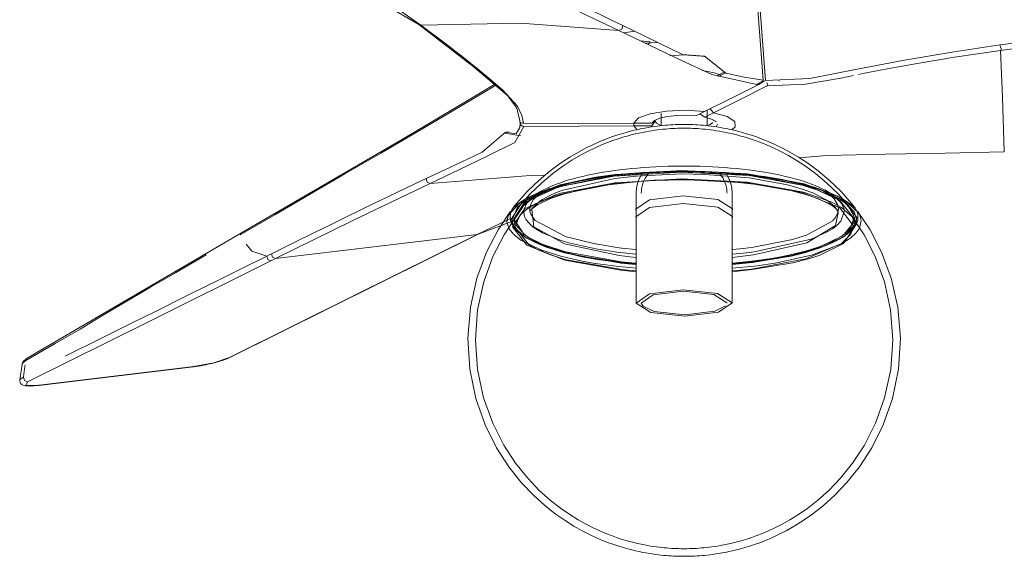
# Model space of a CAD drawing. Header units: millimetres. Extents: x 5811 to 10714, y -316 to 7072.
# Tile 11 of 14: x 7995 to 8382, y -316 to -104. Entities that reach past the tile are written whole.
import ezdxf

# ---------------------------------------------------------------- set-up
doc = ezdxf.new("R2010")
doc.units = ezdxf.units.MM
doc.layers.add('Aparatos eléctricos', color=7, linetype='Continuous', lineweight=9)

# ---------------------------------------------------------------- blocks, each defined once
blk = doc.blocks.new('34278-11L - 34278-11L KLIM S Black_walnut fan DC E27-660931-00 Isometrico PDF')
at = {"color": 254, "lineweight": 9, "true_color": 0xcccccc}
for p, q in [((-3120.82, -109.7), (-3116.72, -109.02)), ((-3114.33, -112.82), (-3110.53, -113.18)), ((-3112.48, -113.76), (-3107.83, -113.45)), ((-3111.4, -114.31), (-3110.53, -113.18)), ((-2973.12, -114.41), (-2972.89, -115.17)), ((-3027.25, -123.59), (-3027.1, -123.59)), ((-3084.39, -126.57), (-3081.43, -125.09)), ((-3080.99, -125.45), (-3083.67, -126.78)), ((-3031.63, -126.64), (-3031.63, -126.65)), ((-3066.09, -128.56), (-3068.95, -129.97)), ((-3068.35, -130.1), (-3065.21, -128.48)), ((-3160.97, -142.21), (-3160.32, -145.26)), ((-3092.59, -142.28), (-3089.17, -140.58)), ((-3089.09, -142.82), (-3085.67, -141.12)), ((-3161.71, -146.23), (-3161.23, -145.99)), ((-3109.96, -145.16), (-3117, -145.19)), ((-3109.9, -146.26), (-3116.94, -146.29)), ((-3115.63, -147.79), (-3116.94, -146.29)), ((-3109.9, -146.26), (-3109.58, -146.64)), ((-3108.96, -144.4), (-3108.57, -144.4)), ((-3108.56, -143.98), (-3108.58, -144.12)), ((-3108.57, -144.4), (-3108.57, -144.12)), ((-3085.59, -144.16), (-3085.61, -144.02)), ((-3084.6, -146.65), (-3084.09, -145.6)), ((-3167.68, -149.19), (-3166.31, -148.51)), ((-3167.68, -149.19), (-3167.68, -148.95)), ((-3161.39, -150.16), (-3167.68, -149.19)), ((-3166.54, -183.24), (-3178.52, -188.95)), ((-3168.69, -185.3), (-3178.16, -188.84)), ((-3355.34, -237.64), (-3271.09, -188.31)), ((-3178.16, -188.84), (-3275.47, -237.26)), ((-3178.09, -188.8), (-3178.52, -188.95)), ((-3259.37, -196.6), (-3258.97, -197.96)), ((-3258.97, -197.96), (-3257.76, -198.49)), ((-3357.14, -239.48), (-3357.33, -240.25)), ((-3355.87, -238.5), (-3357.13, -239.47)), ((-3355.8, -238.19), (-3355.87, -238.5)), ((-3355.66, -237.93), (-3355.8, -238.19)), ((-3355.46, -237.72), (-3355.66, -237.93)), ((-3355.33, -237.63), (-3355.34, -237.64)), ((-3275.82, -237.37), (-3275.29, -237.15)), ((-3358.31, -246.3), (-3357.36, -239.95)), ((-3350.81, -248.35), (-3290.04, -241.03)), ((-3350.67, -248.3), (-3289.91, -240.99)), ((-3290.04, -241.03), (-3289.91, -240.99)), ((-3358.09, -245.89), (-3358.28, -246.58)), ((-3356.88, -245.07), (-3358.09, -245.88)), ((-3356.85, -245.06), (-3356.45, -246.41)), ((-3356.45, -246.41), (-3355.24, -246.93)), ((-3350.81, -248.34), (-3350.67, -248.3))]:
    blk.add_line(p, q, dxfattribs=at)
at = {"color": 7, "lineweight": 9, "true_color": 0xfefefe}
for p, q in [((-3168.29, -185.15), (-3168.61, -185.27)), ((-3165.7, -184.18), (-3168.18, -185.11)), ((-3164.26, -182.22), (-3166.44, -183.2)), ((-3165.23, -184), (-3165.66, -184.17))]:
    blk.add_line(p, q, dxfattribs=at)
at = {"color": 254, "lineweight": 9, "true_color": 0xcccccc}
for points in [[(-3201.44, -106.44, 0), (-3262.38, -70.82, 0), (-3265.2, -69.51, 0)], [(-3200.65, -106.71, 0), (-3204.06, -104.27, 0), (-3206.86, -102.32, 0), (-3210.44, -99.89, 0), (-3215.44, -96.62, 0), (-3222.83, -91.99, 0), (-3230.58, -87.38, 0), (-3236.19, -84.19, 0), (-3244.61, -79.62, 0), (-3264.89, -69.6, 0)], [(-3121.29, -106.79, 0), (-3125.72, -104.64, 0), (-3129.13, -103, 0), (-3133.5, -100.91, 0), (-3139.35, -98.13, 0), (-3147.59, -94.25, 0), (-3155.25, -90.65, 0), (-3160.96, -87.97, 0), (-3167.97, -84.69, 0), (-3176.09, -80.91, 0), (-3185.52, -76.54, 0)], [(-3122.88, -108.7, 0), (-3155.02, -93.41, 0), (-3187.1, -78.45, 0)], [(-3068.27, -100.58, 0), (-3067.18, -114.45, 0), (-3066.09, -128.31, 0)], [(-3067.39, -100.69, 0), (-3066.3, -114.55, 0), (-3065.21, -128.42, 0)], [(-3201.55, -106.34, 0), (-3201.06, -106.59, 0), (-3200.65, -106.71, 0)], [(-3201.44, -106.44, 0), (-3179.61, -123.26, 0), (-3166.45, -134.5, 0), (-3162.94, -139.28, 0), (-3161.78, -144.33, 0)], [(-3200.65, -106.71, 0), (-3161.5, -105.92, 0), (-3122.88, -108.7, 0)], [(-3200.65, -106.71, 0), (-3191.4, -113.6, 0), (-3183.91, -119.43, 0), (-3177.81, -124.35, 0), (-3173.21, -128.15, 0), (-3168.5, -132.21, 0), (-3162.66, -138.46, 0), (-3160.97, -142.21, 0)], [(-3122.88, -108.7, 0), (-3121.69, -108.16, 0), (-3121.29, -106.79, 0)], [(-3066.09, -128.31, 0), (-3073.67, -127.13, 0), (-3080.81, -125.59, 0), (-3089.15, -118.86, 0), (-3097.87, -118.16, 0), (-3106.73, -113.88, 0), (-3113.21, -110.73, 0), (-3121.29, -106.79, 0)], [(-2847.95, -106.26, 0), (-2873.05, -106.65, 0), (-2898.14, -107.61, 0), (-2923.19, -109.18, 0), (-2948.2, -111.41, 0), (-2973.12, -114.41, 0)], [(-3068.09, -130.13, 0), (-3086.3, -126.02, 0), (-3098.7, -120.35, 0), (-3110.8, -114.55, 0), (-3122.88, -108.7, 0)], [(-2972.84, -116.61, 0), (-2966.15, -115.74, 0), (-2960.69, -115.07, 0), (-2953.69, -114.28, 0), (-2943.96, -113.27, 0), (-2929.6, -111.98, 0), (-2914.53, -110.88, 0), (-2903.62, -110.22, 0), (-2887.26, -109.45, 0), (-2847.85, -108.59, 0)], [(-2973.12, -114.41, 0), (-2991.9, -117.21, 0), (-3010.62, -120.42, 0), (-3029.25, -124.02, 0), (-3047.82, -127.67, 0), (-3065.2, -128.48, 0)], [(-2972.89, -115.18, 0), (-2972.68, -115.89, 0), (-2972.58, -116.42, 0), (-2972.84, -116.61, 0)], [(-2972.84, -116.61, 0), (-2990.96, -119.25, 0), (-3005.59, -121.67, 0), (-3017.45, -123.83, 0), (-3026.36, -125.57, 0), (-3028.67, -126.04, 0)], [(-2972.84, -116.61, 0), (-2972.11, -134.93, 0), (-2971.39, -156.54, 0)], [(-3030.68, -126.46, 0), (-3035.62, -127.44, 0), (-3049.46, -129.86, 0), (-3064.54, -130.56, 0)], [(-3171.24, -130.23, 0), (-3174.91, -132.49, 0), (-3188.7, -140.77, 0), (-3202.57, -148.91, 0), (-3216.41, -156.94, 0), (-3230.48, -165.09, 0), (-3244.43, -173.21, 0), (-3258.06, -181.21, 0), (-3271.62, -189.15, 0)], [(-3271.09, -188.31, 0), (-3208.27, -151.7, 0), (-3177.18, -133.33, 0), (-3171.65, -129.89, 0)], [(-3089.15, -140.58, 0), (-3078.63, -135.36, 0), (-3068.09, -130.13, 0)], [(-3064.54, -130.56, 0), (-3075.15, -135.88, 0), (-3085.66, -141.12, 0)], [(-3066.09, -128.56, 0), (-3066.39, -128.85, 0), (-3066.73, -129.14, 0), (-3067.09, -129.43, 0), (-3067.46, -129.72, 0), (-3067.8, -129.96, 0), (-3068.09, -130.13, 0)], [(-3066.09, -128.31, 0), (-3066.09, -128.44, 0), (-3066.09, -128.56, 0)], [(-3064.71, -129.16, 0), (-3064.52, -129.51, 0), (-3064.4, -129.85, 0), (-3064.34, -130.15, 0), (-3064.39, -130.4, 0), (-3064.54, -130.56, 0)], [(-3117, -145.19, 0), (-3115.08, -143.15, 0), (-3110.57, -141.49, 0), (-3104.1, -140.42, 0), (-3096.63, -140.09, 0), (-3089.17, -140.58, 0)], [(-3092.59, -142.28, 0), (-3096.37, -142.07, 0), (-3100.2, -142.16, 0), (-3103.76, -142.57, 0), (-3106.74, -143.25, 0), (-3108.87, -144.13, 0), (-3109.96, -145.16, 0)], [(-3089.09, -142.82, 0), (-3090.08, -142.15, 0), (-3091.05, -141.51, 0)], [(-3084.63, -144.62, 0), (-3084.72, -144.55, 0), (-3086.44, -143.59, 0), (-3089.09, -142.82, 0)], [(-3085.67, -141.12, 0), (-3086.33, -140.3, 0), (-3086.97, -139.5, 0)], [(-3085.67, -141.12, 0), (-3080.26, -142.6, 0), (-3077.32, -144.51, 0), (-3077.18, -146.59, 0), (-3078.52, -147.83, 0)], [(-3161.69, -145.08, 0), (-3161.78, -146.9, 0), (-3163.19, -149.45, 0), (-3167.37, -148.72, 0), (-3176.53, -156.58, 0), (-3184.87, -160.53, 0), (-3190.98, -163.41, 0), (-3198.59, -166.99, 0)], [(-3160.22, -146.48, 0), (-3163.7, -152.76, 0), (-3174.59, -158.24, 0), (-3185.78, -163.59, 0), (-3196.99, -168.89, 0)], [(-3161.78, -144.39, 0), (-3161.71, -144.6, 0), (-3161.58, -144.8, 0), (-3161.37, -144.98, 0), (-3161.09, -145.12, 0), (-3160.73, -145.22, 0), (-3160.32, -145.26, 0)], [(-3161.74, -144.68, 0), (-3161.69, -145.09, 0), (-3161.56, -145.48, 0), (-3161.36, -145.85, 0), (-3161.06, -146.16, 0), (-3160.67, -146.39, 0), (-3160.22, -146.48, 0)], [(-3160.32, -145.26, 0), (-3138.67, -145.29, 0), (-3117, -145.18, 0)], [(-3116.94, -146.29, 0), (-3138.58, -146.39, 0), (-3160.22, -146.48, 0)], [(-3116.95, -145.19, 0), (-3116.95, -145.37, 0), (-3116.94, -146.29, 0)], [(-3109.96, -145.16, 0), (-3109.29, -144.64, 0), (-3108.58, -144.12, 0)], [(-3108.57, -144.4, 0), (-3109.25, -145.32, 0), (-3109.9, -146.26, 0)], [(-3108.57, -144.4, 0), (-3108.04, -145.18, 0), (-3106.82, -145.9, 0), (-3106.29, -146.12, 0)], [(-3088.23, -146.24, 0), (-3086.92, -145.7, 0), (-3085.9, -144.95, 0)], [(-3051.97, -158.86, 0), (-3041.26, -157.92, 0), (-3017.97, -157.46, 0), (-2994.68, -157.02, 0), (-2971.39, -156.54, 0)], [(-3152.04, -165.62, 0), (-3157.65, -165.77, 0), (-3196.99, -168.89, 0)], [(-3198.59, -166.99, 0), (-3202.77, -168.96, 0), (-3206, -170.5, 0), (-3210.13, -172.48, 0), (-3215.67, -175.16, 0), (-3223.48, -178.95, 0), (-3230.72, -182.49, 0), (-3236.12, -185.13, 0), (-3242.76, -188.39, 0), (-3250.45, -192.18, 0), (-3259.37, -196.6, 0)], [(-3196.99, -168.89, 0), (-3227.34, -183.52, 0), (-3257.76, -198.49, 0)], [(-3196.99, -168.89, 0), (-3198.2, -168.36, 0), (-3198.59, -166.99, 0)], [(-3275.82, -237.37, 0), (-3227.17, -213.16, 0), (-3178.52, -188.95, 0)], [(-3271.09, -188.31, 0), (-3271.26, -188.43, 0), (-3271.61, -189.14, 0)], [(-3178.52, -188.95, 0), (-3218.14, -193.72, 0), (-3257.76, -198.49, 0)], [(-3269.29, -192.79, 0), (-3267.13, -195.53, 0), (-3261.21, -197.51, 0)], [(-3355.87, -238.5, 0), (-3344.31, -231.93, 0), (-3334.58, -226.21, 0), (-3327.06, -221.61, 0), (-3320.95, -218.03, 0), (-3314.62, -214.32, 0), (-3306.88, -209.78, 0), (-3297.14, -204.08, 0), (-3285.04, -197, 0)], [(-3261.21, -197.51, 0), (-3260.29, -197.06, 0), (-3259.37, -196.6, 0)], [(-3259.6, -199.41, 0), (-3307.42, -223.17, 0), (-3355.24, -246.93, 0)], [(-3261.21, -197.51, 0), (-3271.03, -202.4, 0), (-3279.16, -206.44, 0), (-3292.18, -212.91, 0), (-3304.9, -219.23, 0), (-3314.6, -224.05, 0), (-3326.15, -229.79, 0), (-3340.46, -236.91, 0)], [(-3261.21, -197.51, 0), (-3260.81, -198.88, 0), (-3259.6, -199.41, 0)], [(-3257.76, -198.49, 0), (-3258.68, -198.95, 0), (-3259.6, -199.41, 0)], [(-3355.33, -237.64, 0), (-3356.81, -238.79, 0), (-3357.24, -239.5, 0), (-3357.36, -239.94, 0)], [(-3275.47, -237.26, 0), (-3276.53, -237.74, 0), (-3278.34, -238.41, 0), (-3279.67, -238.84, 0), (-3282.25, -239.55, 0), (-3284.28, -240.03, 0), (-3285.81, -240.35, 0), (-3288.05, -240.75, 0), (-3290.04, -241.03, 0)], [(-3289.91, -240.99, 0), (-3282.08, -239.49, 0), (-3275.82, -237.37, 0)], [(-3356.12, -240.32, 0), (-3356.37, -241.89, 0), (-3356.88, -245.05, 0)], [(-3350.8, -248.34, 0), (-3352.61, -248.53, 0), (-3354.01, -248.6, 0), (-3356.04, -248.53, 0), (-3357.28, -248.17, 0), (-3357.64, -247.94, 0), (-3358.02, -247.52, 0), (-3358.19, -247.22, 0), (-3358.31, -246.7, 0), (-3358.31, -246.33, 0)], [(-3355.24, -246.93, 0), (-3355.92, -248.4, 0), (-3350.67, -248.3, 0)]]:
    blk.add_polyline3d(points, dxfattribs=at)
at = {"layer": 'Aparatos eléctricos', "color": 9, "true_color": 0xc0c0c0}
for p, q in [((-3097.51, -118.36), (-3102.88, -118.66)), ((-3088.73, -118.96), (-3097.51, -118.36)), ((-3059.8, -128.5), (-3059.95, -128.57)), ((-3106.28, -141.46), (-3106.28, -146.28)), ((-3088.16, -146.25), (-3088.16, -140.09)), ((-3123.83, -165.57), (-3125.15, -165.73)), ((-3098.29, -164.05), (-3117.03, -164.88)), ((-3079.51, -164.71), (-3098.29, -164.05)), ((-3131.56, -166.68), (-3132.97, -166.92)), ((-3063.35, -166.6), (-3064.73, -166.38)), ((-3158.6, -176.19), (-3159.65, -177.43)), ((-3034.79, -177.43), (-3035.84, -176.19))]:
    blk.add_line(p, q, dxfattribs=at)
at = {"layer": 'Aparatos eléctricos', "color": 7, "true_color": 0xfdfdfd}
for p, q in [((-3129.57, -166.36), (-3131.56, -166.68)), ((-3125.15, -165.73), (-3129.49, -166.34)), ((-3123.69, -165.95), (-3124.92, -166.1)), ((-3117.03, -164.88), (-3123.83, -165.57)), ((-3115.49, -165.14), (-3116.33, -165.2)), ((-3098.19, -165.18), (-3116.04, -166)), ((-3109.44, -164.48), (-3115.94, -164.89)), ((-3114.23, -165.88), (-3113.71, -165.08)), ((-3111.71, -165.71), (-3111.15, -165.03)), ((-3106.97, -164.63), (-3107.41, -164.65)), ((-3098.32, -164.16), (-3107.35, -164.38)), ((-3098.33, -164.43), (-3106.92, -164.63)), ((-3089.23, -164.3), (-3098.3, -164.16)), ((-3080.36, -165.03), (-3098.28, -164.43)), ((-3089.11, -165.33), (-3098.19, -165.18)), ((-3080.58, -164.74), (-3087.17, -164.38)), ((-3082.74, -165.7), (-3083.28, -165.03)), ((-3080.23, -165.85), (-3080.75, -165.05)), ((-3072.61, -165.34), (-3079.51, -164.71)), ((-3071.58, -165.85), (-3072.71, -165.72)), ((-3064.73, -166.38), (-3071.3, -165.49)), ((-3142.67, -169.02), (-3145.78, -169.84)), ((-3138.17, -167.92), (-3144.94, -169.57)), ((-3139.24, -168.22), (-3142.57, -168.99)), ((-3134.72, -167.31), (-3138.18, -167.99)), ((-3131.89, -166.81), (-3134.66, -167.3)), ((-3098.37, -167.34), (-3109.06, -167.65)), ((-3064.84, -166.75), (-3064.85, -166.75)), ((-3063.33, -166.99), (-3064.84, -166.75)), ((-3058.06, -167.63), (-3064.42, -166.51)), ((-3057.29, -167.71), (-3062.42, -166.75)), ((-3054.41, -170.05), (-3056.55, -169.49)), ((-3046.72, -170.41), (-3050.63, -169.26)), ((-3154.88, -173.11), (-3158.87, -176.52)), ((-3153.35, -172.45), (-3158.38, -174.89)), ((-3157.68, -174.03), (-3158.19, -174.32)), ((-3147.71, -173.77), (-3155.34, -176.81)), ((-3151.45, -171.7), (-3153.23, -172.4)), ((-3150.26, -173.75), (-3152.86, -175.19)), ((-3150.21, -170.84), (-3150.44, -170.96)), ((-3147.74, -172.62), (-3150.21, -173.73)), ((-3042.55, -171.88), (-3046.71, -170.41)), ((-3041.33, -175.34), (-3046.63, -172.65)), ((-3035.19, -175.42), (-3042.51, -171.89)), ((-3034.94, -175.1), (-3037.22, -173.79)), ((-3160.57, -175.83), (-3165.08, -182.86)), ((-3160.33, -175.66), (-3160.55, -175.81)), ((-3159.16, -176.93), (-3160.12, -179.04)), ((-3116.09, -175.95), (-3116.09, -184.13)), ((-3078.35, -215.95), (-3078.35, -175.95)), ((-3034.32, -179.04), (-3035.21, -177.03)), ((-3030.37, -180.13), (-3035.19, -175.42)), ((-3029.63, -182.55), (-3030.37, -180.13)), ((-3165.07, -182.94), (-3164.77, -184.36)), ((-3116.09, -184.24), (-3116.09, -215.95)), ((-3030.6, -182.84), (-3030.61, -182.55)), ((-3029.78, -184.04), (-3029.63, -182.55)), ((-3035.37, -192.49), (-3031.79, -188.98)), ((-3154.28, -195.16), (-3149.28, -197.16)), ((-3120.6, -202.94), (-3116.25, -203.35))]:
    blk.add_line(p, q, dxfattribs=at)
at = {"layer": 'Aparatos eléctricos', "color": 7, "true_color": 0xfefefe}
for p, q in [((-3124.92, -166.1), (-3131.45, -167.05)), ((-3116.33, -165.2), (-3123.69, -165.95)), ((-3107.41, -164.65), (-3115.49, -165.14)), ((-3113.66, -165.02), (-3113.54, -164.82)), ((-3110.94, -164.8), (-3110.74, -164.59)), ((-3107.35, -164.38), (-3109.44, -164.48)), ((-3087.17, -164.38), (-3089.23, -164.3)), ((-3083.66, -164.63), (-3083.8, -164.49)), ((-3080.78, -165), (-3080.89, -164.85)), ((-3077.69, -164.96), (-3080.58, -164.74)), ((-3072.71, -165.72), (-3080.26, -165.04)), ((-3067.43, -166.37), (-3071.58, -165.85)), ((-3064.85, -166.75), (-3067.39, -166.38)), ((-3145.78, -169.84), (-3150.2, -171.25)), ((-3138.18, -167.99), (-3139.24, -168.22)), ((-3132.97, -166.92), (-3138.17, -167.92)), ((-3115.27, -168.17), (-3115.22, -168.04)), ((-3115.22, -168.03), (-3115.13, -167.79)), ((-3113.02, -167.9), (-3112.93, -167.72)), ((-3081.55, -167.64), (-3081.75, -167.26)), ((-3081.43, -167.87), (-3081.55, -167.64)), ((-3081.36, -168.02), (-3081.43, -167.88)), ((-3079.23, -168), (-3079.31, -167.79)), ((-3062.42, -166.75), (-3063.35, -166.6)), ((-3056.91, -167.86), (-3058.06, -167.63)), ((-3054.49, -168.31), (-3057.29, -167.71)), ((-3050.63, -169.26), (-3054.38, -168.33)), ((-3152.55, -172.14), (-3155.25, -174.1)), ((-3150.21, -171.25), (-3151.45, -171.7)), ((-3150.19, -171.24), (-3150.94, -171.52)), ((-3116.09, -172.7), (-3115.95, -170.83)), ((-3116.09, -172.7), (-3116.09, -175.82)), ((-3114.09, -172.7), (-3114.01, -171.71)), ((-3083.98, -175.22), (-3097.52, -173.74)), ((-3080.37, -172.42), (-3080.47, -171.06)), ((-3080.35, -172.7), (-3080.37, -172.47)), ((-3078.35, -174.89), (-3078.35, -172.7)), ((-3039.29, -174), (-3041.67, -172.28)), ((-3038.93, -173.52), (-3038.99, -173.48)), ((-3158.19, -174.32), (-3160.33, -175.66)), ((-3158.93, -176.6), (-3159.11, -176.86)), ((-3157.64, -177.49), (-3157.86, -179)), ((-3153.93, -175.9), (-3156.71, -178.46)), ((-3152.92, -175.23), (-3153.89, -175.87)), ((-3078.2, -178.86), (-3083.94, -175.24)), ((-3078.35, -175.95), (-3078.35, -174.92)), ((-3040.94, -175.61), (-3041.33, -175.34)), ((-3038.12, -177.99), (-3040.82, -175.68)), ((-3036.66, -178.12), (-3036.79, -177.55)), ((-3035.32, -176.86), (-3035.84, -176.19)), ((-3160.21, -179.62), (-3160.23, -179.74)), ((-3160.23, -179.85), (-3160.04, -181.53)), ((-3160.13, -179.11), (-3160.21, -179.57)), ((-3159.98, -181.72), (-3159.82, -182.16)), ((-3157.86, -179.08), (-3157.84, -179.51)), ((-3157.81, -179.71), (-3157.65, -180.43)), ((-3157.62, -180.54), (-3157.44, -181.03)), ((-3157.43, -181.05), (-3156.18, -183)), ((-3156.95, -178.78), (-3157.07, -178.96)), ((-3156.78, -178.55), (-3156.95, -178.78)), ((-3078.24, -179.36), (-3078.2, -179.05)), ((-3078.2, -179), (-3078.2, -178.92)), ((-3038.06, -178.06), (-3038.12, -178)), ((-3037.71, -178.48), (-3037.97, -178.16)), ((-3037.54, -178.71), (-3037.66, -178.55)), ((-3037.45, -178.84), (-3037.54, -178.71)), ((-3036.62, -180.48), (-3037.42, -178.88)), ((-3036.8, -180.5), (-3036.7, -180.12)), ((-3036.67, -180.01), (-3036.63, -179.77)), ((-3036.58, -179.22), (-3036.64, -178.22)), ((-3036.6, -179.57), (-3036.58, -179.29)), ((-3035.56, -183.74), (-3034.23, -179.56)), ((-3034.25, -179.45), (-3034.32, -179.04)), ((-3164.77, -184.36), (-3164.35, -185.3)), ((-3164.62, -184.22), (-3164.12, -185.47)), ((-3164.3, -185.41), (-3163.3, -186.83)), ((-3164.11, -183.41), (-3163.58, -184.99)), ((-3164.07, -185.57), (-3163.26, -186.79)), ((-3163.83, -183.02), (-3163.83, -183.14)), ((-3163.82, -183.23), (-3160.14, -188.9)), ((-3163.53, -185.09), (-3160.11, -188.91)), ((-3159.81, -182.17), (-3159.61, -182.59)), ((-3159.51, -182.78), (-3158.43, -184.29)), ((-3158.43, -184.29), (-3156.49, -186.06)), ((-3156.09, -183.09), (-3155.75, -183.45)), ((-3155.68, -183.52), (-3144.07, -189.67)), ((-3078.26, -182.33), (-3078.2, -181.99)), ((-3038.88, -186.73), (-3037.17, -185.42)), ((-3038.75, -183.5), (-3038.27, -183)), ((-3037.09, -185.35), (-3035.58, -183.76)), ((-3034.32, -188.91), (-3030.55, -184.22)), ((-3031.84, -186.39), (-3030.61, -183.01)), ((-3030.95, -186.61), (-3029.8, -184.71)), ((-3030.55, -184.22), (-3030.33, -183.35)), ((-3030.09, -184.97), (-3029.79, -184.08)), ((-3029.65, -185.02), (-3029.84, -185.35)), ((-3029.8, -184.71), (-3029.68, -184.39)), ((-3029.52, -184.77), (-3029.6, -184.93)), ((-3164.28, -188.92), (-3166.03, -186.68)), ((-3161.2, -191.34), (-3164.17, -189.03)), ((-3163.24, -186.9), (-3162.48, -187.7)), ((-3161.48, -188.74), (-3160.5, -189.45)), ((-3160.11, -188.92), (-3158.35, -190.17)), ((-3156.42, -186.12), (-3155.51, -186.76)), ((-3155.46, -186.8), (-3152.92, -188.29)), ((-3040.69, -187.84), (-3038.89, -186.74)), ((-3038.7, -191.54), (-3034.95, -189.37)), ((-3037.91, -191.68), (-3034.11, -189.46)), ((-3034.83, -189.28), (-3034.34, -188.93)), ((-3034.29, -188.89), (-3031.88, -186.43)), ((-3033.97, -189.36), (-3033.49, -189.01)), ((-3033.37, -188.92), (-3031.48, -187.22)), ((-3029.74, -188.49), (-3031.74, -190.29)), ((-3031.39, -187.12), (-3031.02, -186.7)), ((-3028.57, -186.96), (-3029.69, -188.43)), ((-3028.36, -186.6), (-3028.52, -186.87)), ((-3153.2, -195.19), (-3161.11, -191.4)), ((-3158.58, -190.57), (-3158.07, -190.87)), ((-3158.35, -190.17), (-3158.09, -190.33)), ((-3158.03, -190.31), (-3152.67, -192.92)), ((-3157.99, -190.39), (-3151.3, -193.6)), ((-3157.99, -190.91), (-3150.39, -194.22)), ((-3143.9, -189.73), (-3132.16, -192.71)), ((-3142.49, -192.26), (-3131.88, -194.69)), ((-3043.5, -193.6), (-3038.7, -191.54)), ((-3042.67, -193.72), (-3037.91, -191.68)), ((-3038.83, -192.18), (-3040.29, -192.83)), ((-3035.27, -192.53), (-3036.37, -193.1)), ((-3032.52, -190.86), (-3035.27, -192.53)), ((-3031.74, -190.29), (-3032.48, -190.83)), ((-3150.39, -194.22), (-3147.78, -195.07)), ((-3147.71, -195.1), (-3144.44, -196.04)), ((-3144.44, -196.04), (-3137.72, -197.61)), ((-3121.72, -194.36), (-3116.32, -194.93)), ((-3078.34, -196.76), (-3075.15, -196.46)), ((-3078.11, -194.92), (-3074, -194.51)), ((-3075.12, -196.46), (-3071.59, -196.06)), ((-3064.8, -199.04), (-3055.05, -197.26)), ((-3062.87, -198.44), (-3055.67, -197.07)), ((-3055.2, -197.47), (-3049.35, -196.04)), ((-3055.05, -197.26), (-3049.51, -195.9)), ((-3048.87, -195.76), (-3050.83, -196.28)), ((-3044.21, -194.31), (-3045.19, -194.64)), ((-3044.45, -194.36), (-3042.73, -193.74)), ((-3043.47, -194.06), (-3044.17, -194.3)), ((-3044.09, -193.81), (-3043.5, -193.6)), ((-3042.18, -193.58), (-3043.47, -194.06)), ((-3138.72, -199.2), (-3138.92, -199.16)), ((-3132.12, -200.4), (-3138.72, -199.2)), ((-3137.67, -197.62), (-3130.21, -198.96)), ((-3137.25, -197.73), (-3135.08, -198.15)), ((-3131.07, -200.57), (-3132.08, -200.41)), ((-3130.21, -198.96), (-3122.19, -200.01)), ((-3122.19, -200.01), (-3116.12, -200.58)), ((-3117.97, -200.44), (-3116.08, -200.6)), ((-3116.53, -200.47), (-3116.12, -200.51)), ((-3076.45, -200.44), (-3078.36, -200.6)), ((-3078.35, -200.58), (-3075.15, -200.3)), ((-3078.34, -200.51), (-3070.8, -199.75)), ((-3078.17, -200.3), (-3070.61, -199.55)), ((-3073.88, -200.19), (-3076.45, -200.44)), ((-3070.75, -199.75), (-3064.81, -198.94)), ((-3070.61, -199.55), (-3062.87, -198.44)), ((-3064.89, -199.07), (-3066.39, -199.29)), ((-3059.36, -198.15), (-3061.65, -198.56))]:
    blk.add_line(p, q, dxfattribs=at)
at = {"layer": 'Aparatos eléctricos', "color": 9, "true_color": 0xc0c0c0}
for points in [[(-3082.7, -126.3, 0), (-3085.39, -125.37, 0), (-3090.15, -124.47, 0)], [(-3163.82, -177.69, 0), (-3158.91, -172.11, 0), (-3154.23, -167.59, 0), (-3149.86, -163.93, 0), (-3145.83, -160.96, 0), (-3142.14, -158.54, 0), (-3138.77, -156.56, 0), (-3135.69, -154.92, 0), (-3132.87, -153.56, 0), (-3130.28, -152.41, 0), (-3127.91, -151.45, 0), (-3125.71, -150.63, 0), (-3123.68, -149.94, 0), (-3121.79, -149.34, 0), (-3120.02, -148.83, 0), (-3118.36, -148.38, 0), (-3116.81, -147.99, 0), (-3115.33, -147.66, 0), (-3113.94, -147.36, 0), (-3112.61, -147.11, 0), (-3111.35, -146.88, 0), (-3110.13, -146.68, 0), (-3108.97, -146.51, 0), (-3107.84, -146.36, 0), (-3106.75, -146.23, 0), (-3105.7, -146.12, 0), (-3104.67, -146.02, 0), (-3103.66, -145.93, 0), (-3102.68, -145.86, 0), (-3101.71, -145.81, 0), (-3100.75, -145.76, 0), (-3099.81, -145.73, 0), (-3098.87, -145.7, 0), (-3097.94, -145.69, 0), (-3097.59, -145.69, 0)], [(-3030.61, -177.69, 0), (-3035.53, -172.11, 0), (-3040.21, -167.59, 0), (-3044.58, -163.93, 0), (-3048.61, -160.96, 0), (-3052.3, -158.54, 0), (-3055.67, -156.56, 0), (-3058.75, -154.92, 0), (-3061.57, -153.56, 0), (-3064.15, -152.41, 0), (-3066.53, -151.45, 0), (-3068.73, -150.63, 0), (-3070.76, -149.94, 0), (-3072.65, -149.34, 0), (-3074.42, -148.83, 0), (-3076.08, -148.38, 0), (-3077.63, -147.99, 0), (-3079.1, -147.66, 0), (-3080.5, -147.36, 0), (-3081.83, -147.11, 0), (-3083.09, -146.88, 0), (-3084.31, -146.68, 0), (-3085.47, -146.51, 0), (-3086.6, -146.36, 0), (-3087.69, -146.23, 0), (-3088.74, -146.12, 0), (-3089.77, -146.02, 0), (-3090.78, -145.93, 0), (-3091.76, -145.86, 0), (-3092.73, -145.81, 0), (-3093.68, -145.76, 0), (-3094.63, -145.73, 0), (-3095.56, -145.7, 0), (-3096.5, -145.69, 0), (-3097.42, -145.69, 0), (-3097.59, -145.69, 0)], [(-3162.56, -178.51, 0), (-3157.73, -173.05, 0), (-3153.14, -168.63, 0), (-3148.85, -165.05, 0), (-3144.9, -162.15, 0), (-3141.28, -159.78, 0), (-3137.97, -157.83, 0), (-3134.95, -156.23, 0), (-3132.19, -154.89, 0), (-3129.65, -153.78, 0), (-3127.32, -152.83, 0), (-3125.17, -152.03, 0), (-3123.17, -151.35, 0), (-3121.32, -150.77, 0), (-3119.58, -150.26, 0), (-3117.96, -149.83, 0), (-3116.43, -149.45, 0), (-3114.99, -149.12, 0), (-3113.62, -148.83, 0), (-3112.32, -148.58, 0), (-3111.07, -148.36, 0), (-3109.88, -148.16, 0), (-3108.74, -147.99, 0), (-3107.63, -147.85, 0), (-3106.56, -147.72, 0), (-3105.53, -147.61, 0), (-3104.52, -147.51, 0), (-3103.53, -147.43, 0), (-3102.56, -147.36, 0), (-3101.61, -147.3, 0), (-3100.67, -147.26, 0), (-3099.75, -147.23, 0), (-3098.83, -147.2, 0), (-3097.91, -147.19, 0), (-3097.58, -147.19, 0)], [(-3031.88, -178.51, 0), (-3036.7, -173.05, 0), (-3041.3, -168.63, 0), (-3045.59, -165.05, 0), (-3049.54, -162.15, 0), (-3053.16, -159.78, 0), (-3056.46, -157.83, 0), (-3059.49, -156.23, 0), (-3062.25, -154.89, 0), (-3064.79, -153.78, 0), (-3067.12, -152.83, 0), (-3069.27, -152.03, 0), (-3071.27, -151.35, 0), (-3073.12, -150.77, 0), (-3074.86, -150.26, 0), (-3076.48, -149.83, 0), (-3078.01, -149.45, 0), (-3079.45, -149.12, 0), (-3080.82, -148.83, 0), (-3082.12, -148.58, 0), (-3083.37, -148.36, 0), (-3084.56, -148.16, 0), (-3085.7, -147.99, 0), (-3086.81, -147.85, 0), (-3087.88, -147.72, 0), (-3088.91, -147.61, 0), (-3089.92, -147.51, 0), (-3090.91, -147.43, 0), (-3091.88, -147.36, 0), (-3092.83, -147.3, 0), (-3093.77, -147.26, 0), (-3094.69, -147.23, 0), (-3095.61, -147.2, 0), (-3096.53, -147.19, 0), (-3097.44, -147.19, 0), (-3097.58, -147.19, 0)], [(-3157.53, -175.03, 0), (-3156.88, -174.42, 0), (-3155.96, -173.67, 0), (-3154.96, -172.96, 0), (-3153.88, -172.27, 0), (-3152.72, -171.61, 0), (-3151.49, -170.97, 0), (-3150.18, -170.35, 0), (-3148.79, -169.75, 0), (-3147.32, -169.17, 0), (-3145.79, -168.61, 0), (-3144.18, -168.07, 0), (-3142.5, -167.55, 0), (-3140.75, -167.05, 0), (-3138.94, -166.57, 0), (-3137.07, -166.12, 0), (-3135.13, -165.69, 0), (-3133.14, -165.27, 0), (-3131.1, -164.89, 0), (-3129, -164.52, 0), (-3126.85, -164.18, 0), (-3124.66, -163.86, 0), (-3122.42, -163.57, 0), (-3120.15, -163.3, 0), (-3117.84, -163.06, 0), (-3115.5, -162.85, 0), (-3113.13, -162.66, 0), (-3110.74, -162.5, 0), (-3108.33, -162.36, 0), (-3105.9, -162.25, 0), (-3103.45, -162.17, 0), (-3101, -162.11, 0), (-3098.54, -162.08, 0), (-3098.2, -162.08, 0)], [(-3037.05, -174.89, 0), (-3037.56, -174.42, 0), (-3038.48, -173.67, 0), (-3039.48, -172.96, 0), (-3040.56, -172.27, 0), (-3041.71, -171.61, 0), (-3042.95, -170.97, 0), (-3044.26, -170.35, 0), (-3045.65, -169.75, 0), (-3047.12, -169.17, 0), (-3048.65, -168.61, 0), (-3050.26, -168.07, 0), (-3051.94, -167.55, 0), (-3053.69, -167.05, 0), (-3055.5, -166.57, 0), (-3057.37, -166.12, 0), (-3059.3, -165.69, 0), (-3061.3, -165.27, 0), (-3063.34, -164.89, 0), (-3065.44, -164.52, 0), (-3067.59, -164.18, 0), (-3069.78, -163.86, 0), (-3072.01, -163.57, 0), (-3074.29, -163.3, 0), (-3076.6, -163.06, 0), (-3078.94, -162.85, 0), (-3081.3, -162.66, 0), (-3083.7, -162.5, 0), (-3086.11, -162.36, 0), (-3088.54, -162.25, 0), (-3090.99, -162.17, 0), (-3093.44, -162.11, 0), (-3095.9, -162.08, 0), (-3098.2, -162.08, 0)], [(-3166.39, -181.54, 0), (-3161.96, -176.66, 0), (-3147.23, -170.35, 0), (-3124.89, -166.08, 0), (-3098.33, -164.5, 0)], [(-3163.93, -178.23, 0), (-3162.94, -177.38, 0), (-3161.87, -176.57, 0), (-3160.7, -175.78, 0), (-3159.45, -175.03, 0), (-3158.11, -174.3, 0), (-3156.69, -173.6, 0), (-3155.18, -172.92, 0), (-3153.59, -172.26, 0), (-3151.92, -171.63, 0), (-3150.17, -171.02, 0), (-3148.34, -170.43, 0), (-3146.43, -169.87, 0), (-3144.46, -169.33, 0), (-3142.41, -168.81, 0), (-3140.29, -168.32, 0), (-3138.11, -167.85, 0), (-3135.87, -167.4, 0), (-3133.57, -166.99, 0), (-3131.21, -166.6, 0), (-3128.8, -166.23, 0), (-3126.35, -165.9, 0), (-3123.84, -165.59, 0), (-3121.3, -165.31, 0), (-3118.72, -165.05, 0), (-3116.11, -164.83, 0), (-3113.47, -164.63, 0), (-3110.81, -164.47, 0), (-3108.12, -164.33, 0), (-3105.41, -164.23, 0), (-3102.7, -164.15, 0), (-3099.97, -164.11, 0), (-3098.31, -164.09, 0)], [(-3098.3, -163.8, 0), (-3124.19, -165.34, 0), (-3132.09, -166.46, 0)], [(-3098.33, -164.5, 0), (-3071.61, -165.85, 0), (-3048.78, -169.92, 0), (-3033.33, -176.1, 0), (-3028.34, -180.93, 0)], [(-3030.51, -178.23, 0), (-3031.5, -177.38, 0), (-3032.57, -176.57, 0), (-3033.74, -175.78, 0), (-3034.99, -175.03, 0), (-3036.33, -174.3, 0), (-3037.75, -173.6, 0), (-3039.26, -172.92, 0), (-3040.85, -172.26, 0), (-3042.52, -171.63, 0), (-3044.27, -171.02, 0), (-3046.1, -170.43, 0), (-3048.01, -169.87, 0), (-3049.98, -169.33, 0), (-3052.03, -168.81, 0), (-3054.15, -168.32, 0), (-3056.33, -167.85, 0), (-3058.57, -167.4, 0), (-3060.87, -166.99, 0), (-3063.23, -166.6, 0), (-3065.64, -166.23, 0), (-3068.09, -165.9, 0), (-3070.59, -165.59, 0), (-3073.14, -165.31, 0), (-3075.72, -165.05, 0), (-3078.33, -164.83, 0), (-3080.97, -164.63, 0), (-3083.63, -164.47, 0), (-3086.32, -164.33, 0), (-3089.02, -164.23, 0), (-3091.74, -164.15, 0), (-3094.47, -164.11, 0), (-3097.19, -164.09, 0), (-3098.31, -164.09, 0)], [(-3037.22, -173.79, 0), (-3050, -169.08, 0), (-3072.25, -165.11, 0), (-3098.3, -163.8, 0)], [(-3071.3, -165.49, 0), (-3072.59, -165.34, 0), (-3072.61, -165.34, 0)], [(-3157.73, -179.61, 0), (-3157.38, -179.24, 0), (-3156.91, -178.82, 0), (-3156.32, -178.35, 0), (-3155.6, -177.85, 0), (-3154.77, -177.33, 0), (-3153.81, -176.79, 0), (-3152.74, -176.25, 0), (-3151.56, -175.7, 0), (-3150.28, -175.15, 0), (-3148.89, -174.61, 0), (-3147.41, -174.08, 0), (-3145.83, -173.55, 0), (-3144.16, -173.05, 0), (-3142.4, -172.55, 0), (-3140.57, -172.08, 0), (-3138.65, -171.62, 0), (-3136.66, -171.18, 0), (-3134.61, -170.76, 0), (-3132.48, -170.36, 0), (-3130.3, -169.99, 0), (-3128.05, -169.64, 0), (-3125.75, -169.31, 0), (-3123.41, -169.01, 0), (-3121.01, -168.74, 0), (-3118.58, -168.49, 0), (-3116.11, -168.26, 0), (-3113.6, -168.07, 0), (-3111.07, -167.9, 0), (-3108.52, -167.76, 0), (-3105.94, -167.65, 0), (-3103.35, -167.57, 0), (-3100.75, -167.52, 0), (-3098.26, -167.49, 0)], [(-3132.09, -166.46, 0), (-3145.97, -169.5, 0), (-3157.58, -173.98, 0)], [(-3036.71, -179.61, 0), (-3037.06, -179.24, 0), (-3037.53, -178.82, 0), (-3038.12, -178.35, 0), (-3038.83, -177.85, 0), (-3039.67, -177.33, 0), (-3040.63, -176.79, 0), (-3041.7, -176.25, 0), (-3042.88, -175.7, 0), (-3044.16, -175.15, 0), (-3045.55, -174.61, 0), (-3047.03, -174.08, 0), (-3048.61, -173.55, 0), (-3050.28, -173.05, 0), (-3052.04, -172.55, 0), (-3053.87, -172.08, 0), (-3055.79, -171.62, 0), (-3057.77, -171.18, 0), (-3059.83, -170.76, 0), (-3061.96, -170.36, 0), (-3064.14, -169.99, 0), (-3066.39, -169.64, 0), (-3068.69, -169.31, 0), (-3071.03, -169.01, 0), (-3073.43, -168.74, 0), (-3075.86, -168.49, 0), (-3078.33, -168.26, 0), (-3080.83, -168.07, 0), (-3083.37, -167.9, 0), (-3085.92, -167.76, 0), (-3088.5, -167.65, 0), (-3091.09, -167.57, 0), (-3093.69, -167.52, 0), (-3096.29, -167.49, 0), (-3098.26, -167.49, 0)], [(-3163.82, -177.69, 0), (-3164.39, -178.46, 0), (-3164.85, -179.25, 0), (-3165.13, -179.89, 0)], [(-3030.61, -177.69, 0), (-3030.05, -178.46, 0), (-3029.59, -179.25, 0), (-3029.33, -179.85, 0)], [(-3165.42, -179.87, 0), (-3170.29, -187.18, 0), (-3174.83, -195.94, 0), (-3178.63, -206.15, 0), (-3181.22, -217.58, 0), (-3182.22, -229.73, 0), (-3181.46, -241.93, 0), (-3179.08, -253.49, 0), (-3175.43, -263.9, 0), (-3170.96, -272.87, 0), (-3166.12, -280.38, 0), (-3161.21, -286.55, 0), (-3156.46, -291.56, 0), (-3151.98, -295.61, 0), (-3147.82, -298.9, 0), (-3144, -301.57, 0), (-3140.5, -303.76, 0), (-3137.3, -305.56, 0), (-3134.38, -307.05, 0), (-3131.7, -308.29, 0), (-3129.23, -309.34, 0), (-3126.96, -310.23, 0), (-3124.86, -310.98, 0), (-3122.91, -311.63, 0), (-3121.08, -312.18, 0), (-3119.38, -312.66, 0), (-3117.78, -313.08, 0), (-3116.26, -313.44, 0), (-3114.83, -313.76, 0), (-3113.47, -314.03, 0), (-3112.17, -314.28, 0), (-3110.92, -314.49, 0), (-3109.73, -314.68, 0), (-3108.57, -314.84, 0), (-3107.46, -314.98, 0), (-3106.38, -315.11, 0), (-3105.33, -315.21, 0), (-3104.3, -315.3, 0), (-3103.3, -315.38, 0), (-3102.31, -315.45, 0), (-3101.34, -315.5, 0), (-3100.38, -315.54, 0), (-3099.43, -315.57, 0), (-3098.48, -315.59, 0), (-3097.54, -315.6, 0), (-3096.84, -315.6, 0)], [(-3029.02, -179.87, 0), (-3024.15, -187.18, 0), (-3019.61, -195.94, 0), (-3015.81, -206.15, 0), (-3013.22, -217.58, 0), (-3012.22, -229.73, 0), (-3012.98, -241.93, 0), (-3015.36, -253.49, 0), (-3019.01, -263.9, 0), (-3023.48, -272.87, 0), (-3028.32, -280.38, 0), (-3033.23, -286.55, 0), (-3037.98, -291.56, 0), (-3042.46, -295.61, 0), (-3046.62, -298.9, 0), (-3050.44, -301.57, 0), (-3053.94, -303.76, 0), (-3057.14, -305.56, 0), (-3060.06, -307.05, 0), (-3062.74, -308.29, 0), (-3065.21, -309.34, 0), (-3067.48, -310.23, 0), (-3069.58, -310.98, 0), (-3071.53, -311.63, 0), (-3073.35, -312.18, 0), (-3075.06, -312.66, 0), (-3076.66, -313.08, 0), (-3078.18, -313.44, 0), (-3079.61, -313.76, 0), (-3080.97, -314.03, 0), (-3082.27, -314.28, 0), (-3083.52, -314.49, 0), (-3084.71, -314.68, 0), (-3085.87, -314.84, 0), (-3086.98, -314.98, 0), (-3088.06, -315.11, 0), (-3089.11, -315.21, 0), (-3090.14, -315.3, 0), (-3091.14, -315.38, 0), (-3092.13, -315.45, 0), (-3093.1, -315.5, 0), (-3094.06, -315.54, 0), (-3095.01, -315.57, 0), (-3095.96, -315.59, 0), (-3096.84, -315.6, 0)], [(-3163.28, -182.02, 0), (-3167.97, -189.14, 0), (-3172.32, -197.68, 0), (-3175.93, -207.6, 0), (-3178.35, -218.68, 0), (-3179.22, -230.42, 0), (-3178.4, -242.17, 0), (-3176.02, -253.28, 0), (-3172.44, -263.24, 0), (-3168.11, -271.82, 0), (-3163.42, -278.99, 0), (-3158.69, -284.87, 0), (-3154.12, -289.65, 0), (-3149.81, -293.51, 0), (-3145.82, -296.65, 0), (-3142.15, -299.2, 0), (-3138.79, -301.28, 0), (-3135.72, -303, 0), (-3132.92, -304.42, 0), (-3130.34, -305.61, 0), (-3127.98, -306.61, 0), (-3125.8, -307.46, 0), (-3123.78, -308.18, 0), (-3121.9, -308.8, 0), (-3120.15, -309.33, 0), (-3118.51, -309.79, 0), (-3116.97, -310.19, 0), (-3115.51, -310.53, 0), (-3114.13, -310.84, 0), (-3112.82, -311.1, 0), (-3111.57, -311.33, 0), (-3110.37, -311.54, 0), (-3109.22, -311.72, 0), (-3108.11, -311.87, 0), (-3107.04, -312.01, 0), (-3106, -312.13, 0), (-3104.99, -312.23, 0), (-3104, -312.32, 0), (-3103.03, -312.39, 0), (-3102.08, -312.46, 0), (-3101.14, -312.51, 0), (-3100.21, -312.55, 0), (-3099.3, -312.57, 0), (-3098.39, -312.59, 0), (-3097.48, -312.6, 0), (-3096.86, -312.6, 0)], [(-3031.16, -182.02, 0), (-3026.47, -189.14, 0), (-3022.12, -197.68, 0), (-3018.51, -207.6, 0), (-3016.09, -218.68, 0), (-3015.22, -230.42, 0), (-3016.04, -242.17, 0), (-3018.42, -253.28, 0), (-3022, -263.24, 0), (-3026.33, -271.82, 0), (-3031.02, -278.99, 0), (-3035.75, -284.87, 0), (-3040.32, -289.65, 0), (-3044.63, -293.51, 0), (-3048.62, -296.65, 0), (-3052.29, -299.2, 0), (-3055.65, -301.28, 0), (-3058.72, -303, 0), (-3061.52, -304.42, 0), (-3064.1, -305.61, 0), (-3066.46, -306.61, 0), (-3068.64, -307.46, 0), (-3070.66, -308.18, 0), (-3072.54, -308.8, 0), (-3074.29, -309.33, 0), (-3075.93, -309.79, 0), (-3077.47, -310.19, 0), (-3078.93, -310.53, 0), (-3080.31, -310.84, 0), (-3081.62, -311.1, 0), (-3082.87, -311.33, 0), (-3084.07, -311.54, 0), (-3085.22, -311.72, 0), (-3086.33, -311.87, 0), (-3087.4, -312.01, 0), (-3088.44, -312.13, 0), (-3089.45, -312.23, 0), (-3090.44, -312.32, 0), (-3091.41, -312.39, 0), (-3092.36, -312.46, 0), (-3093.3, -312.51, 0), (-3094.23, -312.55, 0), (-3095.14, -312.57, 0), (-3096.05, -312.59, 0), (-3096.86, -312.6, 0)]]:
    blk.add_polyline3d(points, dxfattribs=at)
at = {"layer": 'Aparatos eléctricos', "color": 7, "true_color": 0xfdfdfd}
for points in [[(-3116.08, -166.01, 0), (-3124.5, -166.96, 0), (-3145.4, -171.72, 0), (-3147.65, -172.58, 0)], [(-3056.55, -169.49, 0), (-3071.7, -166.73, 0), (-3089.11, -165.33, 0)], [(-3131.45, -167.05, 0), (-3145.07, -170.03, 0), (-3147.71, -170.83, 0)], [(-3124.38, -168.67, 0), (-3145.64, -172.76, 0), (-3147.7, -173.38, 0)], [(-3124.33, -168.94, 0), (-3145, -172.94, 0), (-3147.66, -173.75, 0)], [(-3098.36, -167.1, 0), (-3124.01, -168.63, 0), (-3124.34, -168.67, 0)], [(-3109.07, -167.65, 0), (-3123.65, -168.86, 0), (-3124.32, -168.94, 0)], [(-3039.49, -176.11, 0), (-3050.32, -172.34, 0), (-3072.42, -168.4, 0), (-3098.3, -167.1, 0)], [(-3031.75, -188.91, 0), (-3030.72, -185.44, 0), (-3036.19, -178.42, 0), (-3050.95, -172.52, 0), (-3072.75, -168.63, 0), (-3098.24, -167.34, 0)], [(-3045.02, -171.4, 0), (-3050.87, -169.62, 0), (-3063.22, -167.01, 0)], [(-3042.58, -171.86, 0), (-3050.19, -169.42, 0), (-3056.81, -167.88, 0)], [(-3046.7, -172.62, 0), (-3050.25, -171.3, 0), (-3054.33, -170.07, 0)], [(-3147.7, -173.38, 0), (-3159.9, -178.87, 0), (-3164.62, -186.03, 0), (-3159.08, -193.14, 0), (-3144.12, -199.12, 0), (-3122.02, -203.06, 0), (-3116.12, -203.62, 0)], [(-3150.94, -171.52, 0), (-3159.49, -175.75, 0), (-3164.17, -182.85, 0), (-3164.12, -183.34, 0)], [(-3147.82, -170.87, 0), (-3159.17, -176.07, 0), (-3163.83, -183.02, 0)], [(-3030.62, -182.45, 0), (-3036.09, -175.53, 0), (-3045.02, -171.4, 0)], [(-3032.87, -177.47, 0), (-3035.77, -175.2, 0), (-3042.47, -171.92, 0)], [(-3036.82, -177.46, 0), (-3038.26, -175.01, 0), (-3039.21, -174.07, 0)], [(-3035.84, -176.19, 0), (-3036.01, -175.99, 0), (-3038.93, -173.52, 0)], [(-3158.41, -174.91, 0), (-3160.08, -175.97, 0), (-3162.72, -178.26, 0)], [(-3155.34, -176.81, 0), (-3159.07, -178.97, 0), (-3161.69, -181.24, 0)], [(-3159.11, -176.86, 0), (-3158.46, -176, 0), (-3157.71, -175.19, 0), (-3157.53, -175.03, 0)], [(-3155.31, -174.15, 0), (-3156.61, -175.53, 0), (-3157.64, -177.49, 0)], [(-3097.52, -176.74, 0), (-3110.88, -178.34, 0), (-3116.24, -182.09, 0), (-3116.19, -182.36, 0)], [(-3078.2, -181.99, 0), (-3078.2, -181.92, 0), (-3083.98, -178.22, 0), (-3097.52, -176.74, 0)], [(-3031.16, -182.02, 0), (-3035.36, -178.32, 0), (-3039.39, -176.16, 0)], [(-3035.32, -176.86, 0), (-3035.98, -176, 0), (-3036.73, -175.19, 0), (-3037.05, -174.89, 0)], [(-3029.63, -184.24, 0), (-3029.36, -182.26, 0), (-3034.94, -175.1, 0)], [(-3030.3, -183.17, 0), (-3030.27, -182.26, 0), (-3032.84, -177.5, 0)], [(-3166.1, -186.56, 0), (-3166.84, -184.05, 0), (-3166.39, -181.54, 0)], [(-3165.13, -179.89, 0), (-3165.2, -180.05, 0), (-3165.43, -180.86, 0), (-3165.55, -181.68, 0), (-3165.55, -182.5, 0), (-3165.43, -183.32, 0), (-3165.19, -184.13, 0), (-3164.9, -184.8, 0)], [(-3162.74, -178.29, 0), (-3164.81, -183.15, 0), (-3164.65, -184.13, 0)], [(-3161.69, -181.24, 0), (-3163.72, -186.02, 0), (-3158.25, -193.04, 0), (-3154.28, -195.16, 0)], [(-3157.11, -179.01, 0), (-3156.32, -186.01, 0), (-3144.23, -192.69, 0)], [(-3078.36, -198, 0), (-3069.94, -197.04, 0), (-3049.04, -192.28, 0), (-3037.68, -185.48, 0), (-3036.62, -180.48, 0)], [(-3029.33, -179.85, 0), (-3029.24, -180.05, 0), (-3029.01, -180.86, 0), (-3028.89, -181.68, 0), (-3028.89, -182.5, 0), (-3029.01, -183.32, 0), (-3029.25, -184.13, 0), (-3029.5, -184.72, 0)], [(-3028.34, -180.93, 0), (-3027.6, -183.44, 0), (-3028.32, -186.52, 0)], [(-3044.1, -197.2, 0), (-3034.54, -192.59, 0), (-3029.82, -185.43, 0), (-3031.15, -182.04, 0)], [(-3144.18, -192.7, 0), (-3122.74, -197.27, 0), (-3116.12, -197.99, 0)], [(-3078.17, -203.34, 0), (-3070.79, -202.6, 0), (-3049.44, -198.52, 0), (-3035.37, -192.49, 0)], [(-3149.28, -197.16, 0), (-3143.49, -198.94, 0), (-3121.69, -202.83, 0), (-3120.69, -202.94, 0)], [(-3054.46, -200.14, 0), (-3048.8, -198.7, 0), (-3044.2, -197.24, 0)], [(-3078.35, -203.62, 0), (-3070.43, -202.83, 0), (-3054.47, -200.14, 0)], [(-3097.52, -210.73, 0), (-3110.77, -212.32, 0), (-3116.08, -216.03, 0), (-3110.35, -219.69, 0), (-3096.92, -221.16, 0)], [(-3097.49, -211.29, 0), (-3109.33, -212.7, 0), (-3114.08, -216.02, 0), (-3113.36, -217.19, 0)], [(-3096.92, -221.16, 0), (-3083.67, -219.58, 0), (-3078.36, -215.86, 0), (-3084.09, -212.2, 0), (-3097.52, -210.73, 0)], [(-3080.36, -215.98, 0), (-3080.36, -215.87, 0), (-3085.49, -212.6, 0), (-3097.49, -211.29, 0)], [(-3113.31, -217.24, 0), (-3108.95, -219.3, 0), (-3096.95, -220.61, 0)], [(-3096.95, -220.61, 0), (-3085.1, -219.19, 0), (-3080.94, -217.05, 0)]]:
    blk.add_polyline3d(points, dxfattribs=at)
at = {"layer": 'Aparatos eléctricos', "color": 7, "true_color": 0xfefefe}
for points in [[(-3115.94, -164.89, 0), (-3124.08, -165.7, 0), (-3131.89, -166.81, 0)], [(-3115.13, -167.79, 0), (-3114.96, -167.31, 0), (-3114.24, -165.89, 0)], [(-3112.89, -167.64, 0), (-3112.51, -166.9, 0), (-3111.84, -165.88, 0), (-3111.71, -165.71, 0)], [(-3081.76, -167.23, 0), (-3081.93, -166.9, 0), (-3082.6, -165.88, 0), (-3082.74, -165.7, 0)], [(-3079.31, -167.79, 0), (-3079.48, -167.31, 0), (-3080.2, -165.89, 0)], [(-3064.42, -166.51, 0), (-3072.35, -165.47, 0), (-3077.61, -164.96, 0)], [(-3145.04, -169.6, 0), (-3145.32, -169.68, 0), (-3150.18, -171.24, 0)], [(-3115.95, -170.77, 0), (-3115.55, -168.95, 0), (-3115.28, -168.19, 0)], [(-3114.01, -171.71, 0), (-3113.97, -171.06, 0), (-3113.63, -169.51, 0), (-3113.13, -168.11, 0)], [(-3080.48, -171.01, 0), (-3080.81, -169.51, 0), (-3081.31, -168.11, 0)], [(-3078.35, -172.7, 0), (-3078.49, -170.77, 0), (-3078.89, -168.95, 0), (-3079.18, -168.15, 0)], [(-3097.52, -173.74, 0), (-3110.88, -175.34, 0), (-3116.24, -179.09, 0), (-3116.19, -179.38, 0)], [(-3038.16, -182.87, 0), (-3037.83, -182.48, 0), (-3036.8, -180.51, 0)], [(-3164.9, -184.8, 0), (-3164.84, -184.93, 0), (-3164.42, -185.66, 0)], [(-3164.38, -185.72, 0), (-3163.81, -186.5, 0), (-3163.14, -187.26, 0)], [(-3055.15, -191.08, 0), (-3049.16, -189.26, 0), (-3038.83, -183.57, 0)], [(-3044.09, -194.39, 0), (-3034.36, -189.72, 0), (-3030.11, -185.01, 0)], [(-3029.95, -185.54, 0), (-3030.06, -185.72, 0), (-3030.63, -186.5, 0), (-3030.94, -186.85, 0)], [(-3163.22, -186.84, 0), (-3159.25, -190.27, 0), (-3158.8, -190.55, 0)], [(-3163.14, -187.26, 0), (-3162.36, -188, 0), (-3161.59, -188.65, 0)], [(-3162.4, -187.78, 0), (-3159.5, -190.01, 0), (-3158.78, -190.46, 0)], [(-3160.4, -189.52, 0), (-3159.42, -190.16, 0), (-3158.74, -190.56, 0)], [(-3160.07, -188.94, 0), (-3158.67, -189.92, 0), (-3158.06, -190.29, 0)], [(-3152.82, -188.34, 0), (-3145.86, -191.22, 0), (-3142.56, -192.24, 0)], [(-3071.48, -196.04, 0), (-3068.97, -195.71, 0), (-3047.33, -190.78, 0), (-3040.73, -187.86, 0)], [(-3044.14, -193.97, 0), (-3035.27, -189.62, 0), (-3034.33, -188.92, 0)], [(-3033.94, -189.45, 0), (-3035.02, -190.16, 0), (-3036.19, -190.85, 0), (-3037.46, -191.52, 0), (-3038.79, -192.16, 0)], [(-3032.19, -188.09, 0), (-3032.96, -188.74, 0), (-3033.94, -189.45, 0)], [(-3030.98, -186.89, 0), (-3031.3, -187.26, 0), (-3032.06, -187.99, 0)], [(-3158.71, -190.61, 0), (-3144.25, -196.27, 0), (-3122.09, -200.22, 0), (-3116.26, -200.78, 0)], [(-3158.65, -190.61, 0), (-3158.25, -190.85, 0), (-3156.97, -191.52, 0), (-3155.61, -192.18, 0), (-3154.15, -192.83, 0), (-3152.6, -193.45, 0)], [(-3152.6, -193.45, 0), (-3150.97, -194.06, 0), (-3149.25, -194.64, 0), (-3147.45, -195.21, 0), (-3145.57, -195.76, 0), (-3143.61, -196.28, 0), (-3141.58, -196.79, 0), (-3139.48, -197.26, 0), (-3137.31, -197.72, 0)], [(-3152.56, -192.96, 0), (-3143.81, -195.86, 0), (-3121.85, -199.77, 0), (-3116.26, -200.3, 0)], [(-3132.09, -192.72, 0), (-3122.68, -194.24, 0), (-3121.8, -194.35, 0)], [(-3073.89, -194.49, 0), (-3070.01, -194, 0), (-3055.21, -191.1, 0)], [(-3036.37, -193.1, 0), (-3047.21, -197.14, 0), (-3061.39, -200.25, 0)], [(-3040.35, -192.85, 0), (-3041.83, -193.45, 0), (-3042.12, -193.56, 0)], [(-3139.04, -199.14, 0), (-3145.66, -197.57, 0), (-3153.12, -195.22, 0)], [(-3151.3, -193.6, 0), (-3143.57, -196.08, 0), (-3137.63, -197.49, 0)], [(-3131.88, -194.69, 0), (-3123.65, -195.96, 0), (-3116.11, -196.76, 0)], [(-3064.74, -198.93, 0), (-3049.37, -195.66, 0), (-3044.17, -193.99, 0)], [(-3054.96, -197.26, 0), (-3057.13, -197.72, 0), (-3059.36, -198.15, 0)], [(-3055.59, -197.05, 0), (-3049.12, -195.44, 0), (-3044.18, -193.85, 0)], [(-3050.83, -196.28, 0), (-3052.86, -196.79, 0), (-3054.96, -197.26, 0)], [(-3049.48, -195.89, 0), (-3048.47, -195.61, 0), (-3044.48, -194.37, 0)], [(-3049.29, -196.03, 0), (-3048.66, -195.85, 0), (-3044.15, -194.41, 0)], [(-3045.19, -194.64, 0), (-3046.99, -195.21, 0), (-3048.87, -195.76, 0)], [(-3137.58, -197.5, 0), (-3121.73, -199.97, 0), (-3116.61, -200.47, 0)], [(-3135.06, -198.16, 0), (-3132.79, -198.56, 0), (-3130.44, -198.94, 0), (-3128.04, -199.29, 0), (-3125.59, -199.62, 0), (-3123.1, -199.92, 0), (-3120.56, -200.19, 0), (-3117.99, -200.44, 0)], [(-3116.11, -202.27, 0), (-3122.83, -201.65, 0), (-3131.07, -200.57, 0)], [(-3061.45, -200.26, 0), (-3069.55, -201.41, 0), (-3078.35, -202.28, 0)], [(-3078.17, -200.77, 0), (-3070.36, -200, 0), (-3055.23, -197.48, 0)], [(-3075.14, -200.3, 0), (-3070.25, -199.78, 0), (-3064.8, -199.04, 0)], [(-3066.4, -199.29, 0), (-3068.85, -199.62, 0), (-3071.34, -199.92, 0), (-3073.88, -200.19, 0)], [(-3061.65, -198.56, 0), (-3064, -198.94, 0), (-3064.86, -199.07, 0)]]:
    blk.add_polyline3d(points, dxfattribs=at)

msp = doc.modelspace()

# ---------------------------------------------------------------- block references
at = {"layer": 'Aparatos eléctricos', "color": 9, "true_color": 0xc0c0c0}
msp.add_blockref('34278-11L - 34278-11L KLIM S Black_walnut fan DC E27-660931-00 Isometrico PDF', (11353.36, 0), dxfattribs=at)

doc.saveas('drawing.dxf')
